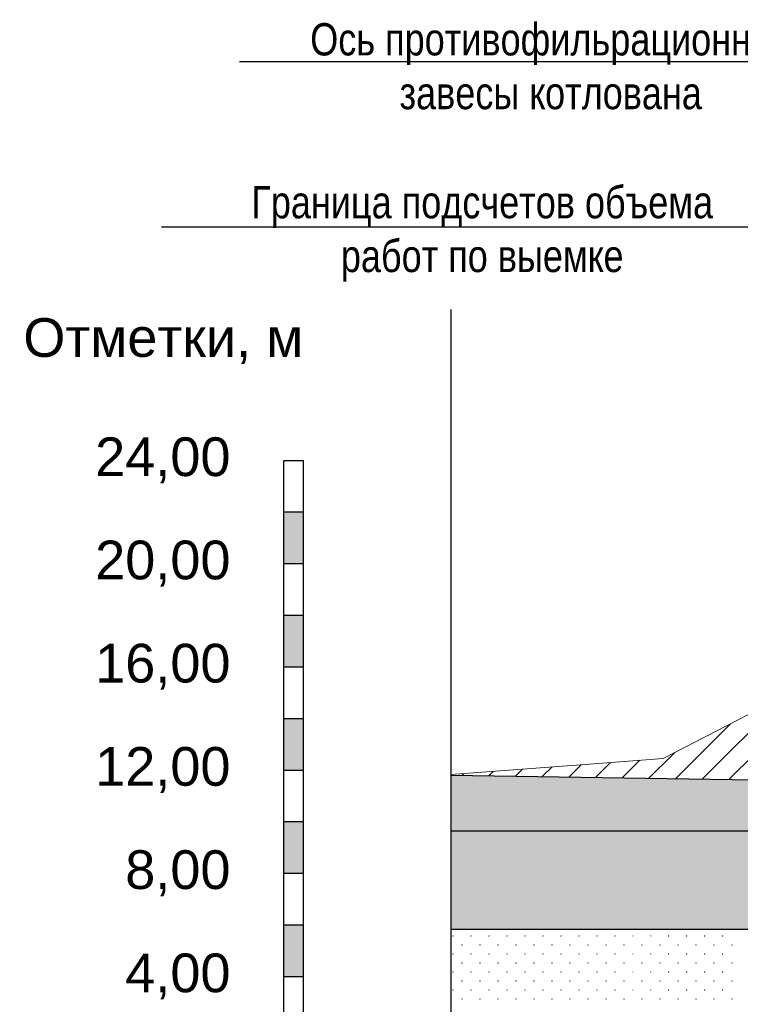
# Model space of a CAD drawing. Header units: millimetres. Extents: x 615418 to 955542, y 450519 to 646666.
# Tile 6 of 84: x 615418 to 643331, y 608277 to 646431. Entities that reach past the tile are written whole.
import ezdxf
from ezdxf import colors
from ezdxf.entities.mleader import LeaderData, LeaderLine
from ezdxf.math import Vec2, Vec3

# ---------------------------------------------------------------- set-up
doc = ezdxf.new("R2010")
doc.units = ezdxf.units.MM
for name, color, linetype in [('Bound', 7, 'Continuous'), ('C3D-Профиль', 7, 'Continuous'), ('Fill', 7, 'Continuous'), ('Геология', 7, 'Continuous')]:
    doc.layers.add(name, color=color, linetype=linetype)
for name, color, linetype, lineweight in [('ГТО Таблицы', 7, 'Continuous', 25), ('ГТО текст', 7, 'Continuous', 25), ('ГТО_Текст', 3, 'Continuous', 20)]:
    doc.layers.add(name, color=color, linetype=linetype, lineweight=lineweight)
doc.styles.add('arial', font='arial.ttf')

msp = doc.modelspace()

# ---------------------------------------------------------------- hatches: boundary and pattern name
at = {"layer": 'Fill'}
h = msp.add_hatch(color=256, dxfattribs=at)
h.dxf.hatch_style = 1
h.paths.add_polyline_path([(625654.7, 627355.8), (625654.7, 625355.8), (626404.7, 625355.8), (626404.7, 627355.8)])
h = msp.add_hatch(color=256, dxfattribs=at)
h.dxf.hatch_style = 1
h.paths.add_polyline_path([(625654.7, 623355.8), (625654.7, 621355.8), (626404.7, 621355.8), (626404.7, 623355.8)])
h = msp.add_hatch(dxfattribs=at)
h.set_pattern_fill('GR38', color=256, scale=1500, pattern_type=2)
h.set_pattern_definition([(45, (766713, 607455.8), (0, 3150), [1484.925, -2969.85]), (45, (768813, 605355.8), (0, 3150), [1484.925, -2969.85]), (45, (766713, 605355.8), (0, 3150), [2121.3, -2333.47]), (45, (768213, 606855.8), (0, 3150), [2333.4, -2121.37]), (45, (767763, 605355.8), (0, 3150), [2969.85, -1484.92]), (45, (766713, 606405.8), (0, 3150), [2969.85, -1484.92])])
h.paths.add_polyline_path([(656629.1, 620355.8), (653580.7, 620355.8), (648050.1, 619771.1), (643450, 619403.3), (640345.6, 617803.9), (637483.5, 617580.7), (632118.4, 617178.9), (632118.4, 617155.6), (648050.1, 616905.4), (664175.8, 617337)])
h = msp.add_hatch(color=256, dxfattribs=at)
h.dxf.hatch_style = 1
h.paths.add_polyline_path([(625654.7, 619355.8), (625654.7, 617355.8), (626404.7, 617355.8), (626404.7, 619355.8)])
h = msp.add_hatch(dxfattribs=at)
h.set_pattern_fill('GR39', color=256, scale=1500, style=0, pattern_type=2)
h.set_pattern_definition([(0, (767140.44, 605463.8), (0, 868.83), [0, -843]), (0, (767681.94, 606009.8), (0, 868.83), [0, -843]), (0, (766838.94, 606009.8), (0, 868.83), [0, -843]), (46.589094, (767045.944, 606216.842), (32034, 33884.37), [159.48, -47680.692]), (45.009384, (767552.944, 605880.842), (843, 868.83), [168.765, -40372.0644]), (44.01591, (767209.444, 605534.342), (843, 868.83), [182.1, -18573.4564]), (45.009384, (767381.944, 605709.842), (843, 868.83), [177.105, -40363.7244]), (46.627721, (766880.944, 606048.842), (30348, 32146.71), [189.63, -45229.577])])
h.paths.add_polyline_path([(668726.5, 615516.9), (664176, 617337.1), (648050.1, 616905.4), (632118.4, 617155.6), (632118.4, 615001.1), (648050.1, 615001.1)])
h = msp.add_hatch(color=256, dxfattribs=at)
h.dxf.hatch_style = 1
h.paths.add_polyline_path([(625654.7, 615355.8), (625654.7, 613355.8), (626404.7, 613355.8), (626404.7, 615355.8)])
h = msp.add_hatch(dxfattribs=at)
h.set_pattern_fill('GR30', color=256, scale=1500, style=0, pattern_type=2)
h.set_pattern_definition([(197.866148, (766950.019, 605597.732), (-1469.25, -489.3829239), [8.8168, -15942.6809]), (197.866148, (767197.519, 605845.232), (-1469.25, -489.3829239), [8.8168, -15942.6809]), (270, (767189.1, 605842.5), (489.75, 3e-14), [8.8168, -480.566]), (270, (766941.6, 605595), (489.75, 3e-14), [8.8168, -480.566]), (342.133852, (766941.694, 605586.242), (13713.0000001, -4404.4463148), [8.817, -15942.6807]), (342.133852, (767189.194, 605833.742), (13713.0000001, -4404.4463148), [8.817, -15942.6807]), (53.95219, (766949.944, 605583.392), (2448.75, 3425.680467), [8.817, -6649.238]), (53.95219, (767197.444, 605830.892), (2448.75, 3425.680467), [8.817, -6649.238]), (126.04781, (767202.694, 605838.092), (-1469.25, 1957.531695), [8.8168, -6649.2382]), (126.04781, (766955.194, 605590.592), (-1469.25, 1957.531695), [8.8168, -6649.2382])])
h.paths.add_polyline_path([(674629.1, 614355.8), (674630.6, 614355.8), (674629.1, 614355.9), (671629.1, 614355.9), (648050.1, 614972.3), (645215.7, 615001.1), (632118.4, 615001.1), (632118.4, 611173.2), (648050.1, 611173.2), (679477.6, 612416.4)])
h = msp.add_hatch(color=256, dxfattribs=at)
h.dxf.hatch_style = 1
h.paths.add_polyline_path([(625654.7, 611355.8), (625654.7, 609355.8), (626404.7, 609355.8), (626404.7, 611355.8)])

# ---------------------------------------------------------------- linework, layer by layer
msp.add_lwpolyline([(632118.4, 635205.8), (632118.4, 605231.5), (630618.4, 604231.5), (633618.4, 603231.5), (632118.4, 602231.5), (632118.4, 570842.4)])
msp.add_lwpolyline([(632118.4, 635205.8), (632118.4, 605231.5), (630618.4, 604231.5), (633618.4, 603231.5), (632118.4, 602231.5), (632118.4, 570842.4)])
at = {"layer": 'Bound'}
for points in [[(632118.4, 617155.6), (648050.1, 616905.4), (664176, 617337.1)], [(632118.4, 615001.1), (648050.1, 615001.1), (668726.5, 615516.9)], [(679477.6, 612416.4), (648050.1, 611173.2), (632118.4, 611173.2)]]:
    msp.add_lwpolyline(points, dxfattribs=at)
at = {"layer": 'C3D-Профиль', "linetype": 'Continuous', "lineweight": 13, "flags": 128}
msp.add_lwpolyline([(632118.4, 617178.9), (637483.5, 617580.7), (640345.6, 617803.9), (646553.5, 621002.2)], dxfattribs=at)
at = {"layer": 'Fill', "linetype": 'Continuous', "lineweight": 13}
for p, q in [((632200.8, 610928.6), (632193, 610926.1)), ((632193, 610926.1), (632193, 610917.9)), ((632193.1, 610917.9), (632200.9, 610915.4)), ((632205.6, 610922), (632200.8, 610928.6)), ((632200.8, 610915.4), (632205.6, 610922)), ((632897.7, 610928.6), (632889.9, 610926.1)), ((632890, 610926.1), (632890, 610917.9)), ((632890, 610917.9), (632897.8, 610915.4)), ((632902.5, 610922), (632897.7, 610928.6)), ((632897.7, 610915.4), (632902.5, 610922)), ((633594.6, 610928.6), (633586.9, 610926.1)), ((633586.9, 610926.1), (633586.9, 610917.9)), ((633587, 610917.9), (633594.7, 610915.4)), ((633594.6, 610915.4), (633599.4, 610922)), ((633599.4, 610922), (633594.7, 610928.6)), ((634291.5, 610928.6), (634283.8, 610926.1)), ((634283.8, 610926.1), (634283.8, 610917.9)), ((634283.9, 610917.9), (634291.6, 610915.4)), ((634291.5, 610915.4), (634296.3, 610922)), ((634296.4, 610922), (634291.6, 610928.6)), ((634988.5, 610928.6), (634980.7, 610926.1)), ((634980.8, 610926.1), (634980.8, 610917.9)), ((634980.8, 610917.9), (634988.6, 610915.4)), ((634993.3, 610922), (634988.5, 610928.6)), ((634988.5, 610915.4), (634993.3, 610922)), ((635685.4, 610928.6), (635677.7, 610926.1)), ((635677.7, 610926.1), (635677.7, 610917.9)), ((635677.8, 610917.9), (635685.5, 610915.4)), ((635690.2, 610922), (635685.4, 610928.6)), ((635685.4, 610915.4), (635690.2, 610922)), ((636382.3, 610928.6), (636374.6, 610926.1)), ((636374.6, 610926.1), (636374.6, 610917.9)), ((636374.7, 610917.9), (636382.4, 610915.4)), ((636382.3, 610915.4), (636387.1, 610922)), ((636387.2, 610922), (636382.4, 610928.6)), ((637079.3, 610928.6), (637071.5, 610926.1)), ((637071.6, 610926.1), (637071.6, 610917.9)), ((637071.6, 610917.9), (637079.4, 610915.4)), ((637084.1, 610922), (637079.3, 610928.6)), ((637079.3, 610915.4), (637084.1, 610922)), ((637776.2, 610928.6), (637768.4, 610926.1)), ((637768.5, 610926.1), (637768.5, 610917.9)), ((637768.5, 610917.9), (637776.3, 610915.4)), ((637781, 610922), (637776.2, 610928.6)), ((637776.2, 610915.4), (637781, 610922)), ((638473.1, 610928.6), (638465.4, 610926.1)), ((638465.4, 610926.1), (638465.4, 610917.9)), ((638465.5, 610917.9), (638473.2, 610915.4)), ((638473.1, 610915.4), (638477.9, 610922)), ((638478, 610922), (638473.2, 610928.6)), ((639170.1, 610928.6), (639162.3, 610926.1)), ((639162.3, 610926.1), (639162.3, 610917.9)), ((639162.4, 610917.9), (639170.2, 610915.4)), ((639174.9, 610922), (639170.1, 610928.6)), ((639170.1, 610915.4), (639174.8, 610922)), ((639867, 610928.6), (639859.2, 610926.1)), ((639859.3, 610926.1), (639859.3, 610917.9)), ((639859.3, 610917.9), (639867.1, 610915.4)), ((639871.8, 610922), (639867, 610928.6)), ((639867, 610915.4), (639871.8, 610922)), ((640563.9, 610928.6), (640556.2, 610926.1)), ((640556.2, 610926.1), (640556.2, 610917.9)), ((640556.3, 610917.9), (640564, 610915.4)), ((640568.7, 610922), (640563.9, 610928.6)), ((640563.9, 610915.4), (640568.7, 610922)), ((641260.8, 610928.6), (641253.1, 610926.1)), ((641253.1, 610926.1), (641253.1, 610917.9)), ((641253.2, 610917.9), (641260.9, 610915.4)), ((641260.8, 610915.4), (641265.6, 610922)), ((641265.7, 610922), (641260.9, 610928.6)), ((641957.8, 610928.6), (641950, 610926.1)), ((641950.1, 610926.1), (641950.1, 610917.9)), ((641950.1, 610917.9), (641957.9, 610915.4)), ((641962.6, 610922), (641957.8, 610928.6)), ((641957.8, 610915.4), (641962.6, 610922)), ((642654.7, 610928.6), (642646.9, 610926.1)), ((642647, 610926.1), (642647, 610917.9)), ((642647, 610917.9), (642654.8, 610915.4)), ((642659.5, 610922), (642654.7, 610928.6)), ((642654.7, 610915.4), (642659.5, 610922)), ((632552.7, 610583.6), (632544.9, 610581.1)), ((632545, 610581.1), (632545, 610572.9)), ((632545, 610572.9), (632552.8, 610570.4)), ((632557.5, 610577), (632552.7, 610583.6)), ((632552.7, 610570.4), (632557.5, 610577)), ((633249.6, 610583.6), (633241.9, 610581.1)), ((633241.9, 610581.1), (633241.9, 610572.9)), ((633242, 610572.9), (633249.7, 610570.4)), ((633249.6, 610570.4), (633254.4, 610577)), ((633254.4, 610577), (633249.7, 610583.6)), ((633946.5, 610583.6), (633938.8, 610581.1)), ((633938.8, 610581.1), (633938.8, 610572.9)), ((633938.9, 610572.9), (633946.6, 610570.4)), ((633946.5, 610570.4), (633951.3, 610577)), ((633951.4, 610577), (633946.6, 610583.6)), ((634643.5, 610583.6), (634635.7, 610581.1)), ((634635.8, 610581.1), (634635.8, 610572.9)), ((634635.8, 610572.9), (634643.6, 610570.4)), ((634648.3, 610577), (634643.5, 610583.6)), ((634643.5, 610570.4), (634648.3, 610577)), ((635340.4, 610583.6), (635332.7, 610581.1)), ((635332.7, 610581.1), (635332.7, 610572.9)), ((635332.8, 610572.9), (635340.5, 610570.4)), ((635345.2, 610577), (635340.4, 610583.6)), ((635340.4, 610570.4), (635345.2, 610577)), ((636037.3, 610583.6), (636029.6, 610581.1)), ((636029.6, 610581.1), (636029.6, 610572.9)), ((636029.7, 610572.9), (636037.4, 610570.4)), ((636037.3, 610570.4), (636042.1, 610577)), ((636042.2, 610577), (636037.4, 610583.6)), ((636734.3, 610583.6), (636726.5, 610581.1)), ((636726.6, 610581.1), (636726.6, 610572.9)), ((636726.6, 610572.9), (636734.4, 610570.4)), ((636739.1, 610577), (636734.3, 610583.6)), ((636734.3, 610570.4), (636739.1, 610577)), ((637431.2, 610583.6), (637423.4, 610581.1)), ((637423.5, 610581.1), (637423.5, 610572.9)), ((637423.5, 610572.9), (637431.3, 610570.4)), ((637436, 610577), (637431.2, 610583.6)), ((637431.2, 610570.4), (637436, 610577)), ((638128.1, 610583.6), (638120.4, 610581.1)), ((638120.4, 610581.1), (638120.4, 610572.9)), ((638120.5, 610572.9), (638128.2, 610570.4)), ((638128.1, 610570.4), (638132.9, 610577)), ((638133, 610577), (638128.2, 610583.6)), ((638825.1, 610583.6), (638817.3, 610581.1)), ((638817.3, 610581.1), (638817.3, 610572.9)), ((638817.4, 610572.9), (638825.2, 610570.4)), ((638829.9, 610577), (638825.1, 610583.6)), ((638825.1, 610570.4), (638829.8, 610577)), ((639522, 610583.6), (639514.2, 610581.1)), ((639514.3, 610581.1), (639514.3, 610572.9)), ((639514.3, 610572.9), (639522.1, 610570.4)), ((639526.8, 610577), (639522, 610583.6)), ((639522, 610570.4), (639526.8, 610577)), ((640218.9, 610583.6), (640211.2, 610581.1)), ((640211.2, 610581.1), (640211.2, 610572.9)), ((640211.3, 610572.9), (640219, 610570.4)), ((640223.7, 610577), (640218.9, 610583.6)), ((640218.9, 610570.4), (640223.7, 610577)), ((640915.8, 610583.6), (640908.1, 610581.1)), ((640908.1, 610581.1), (640908.1, 610572.9)), ((640908.2, 610572.9), (640915.9, 610570.4)), ((640915.8, 610570.4), (640920.6, 610577)), ((640920.7, 610577), (640915.9, 610583.6)), ((641612.8, 610583.6), (641605, 610581.1)), ((641605.1, 610581.1), (641605.1, 610572.9)), ((641605.1, 610572.9), (641612.9, 610570.4)), ((641617.6, 610577), (641612.8, 610583.6)), ((641612.8, 610570.4), (641617.6, 610577)), ((642309.7, 610583.6), (642301.9, 610581.1)), ((642302, 610581.1), (642302, 610572.9)), ((642302, 610572.9), (642309.8, 610570.4)), ((642314.5, 610577), (642309.7, 610583.6)), ((642309.7, 610570.4), (642314.5, 610577)), ((643006.6, 610583.6), (642998.9, 610581.1)), ((642998.9, 610581.1), (642998.9, 610572.9)), ((642999, 610572.9), (643006.7, 610570.4)), ((643006.6, 610570.4), (643011.4, 610577)), ((643011.5, 610577), (643006.7, 610583.6)), ((632200.8, 610232), (632193, 610229.5)), ((632193, 610229.5), (632193, 610221.3)), ((632193.1, 610221.3), (632200.9, 610218.8)), ((632205.6, 610225.4), (632200.8, 610232)), ((632200.8, 610218.8), (632205.6, 610225.4)), ((632897.7, 610232), (632889.9, 610229.5)), ((632890, 610229.5), (632890, 610221.3)), ((632890, 610221.3), (632897.8, 610218.8)), ((632902.5, 610225.4), (632897.7, 610232)), ((632897.7, 610218.8), (632902.5, 610225.4)), ((633594.6, 610232), (633586.9, 610229.5)), ((633586.9, 610229.5), (633586.9, 610221.3)), ((633587, 610221.3), (633594.7, 610218.8)), ((633594.6, 610218.8), (633599.4, 610225.4)), ((633599.4, 610225.4), (633594.7, 610232)), ((634291.5, 610232), (634283.8, 610229.5)), ((634283.8, 610229.5), (634283.8, 610221.3)), ((634283.9, 610221.3), (634291.6, 610218.8)), ((634291.5, 610218.8), (634296.3, 610225.4)), ((634296.4, 610225.4), (634291.6, 610232)), ((634988.5, 610232), (634980.7, 610229.5)), ((634980.8, 610229.5), (634980.8, 610221.3)), ((634980.8, 610221.3), (634988.6, 610218.8)), ((634993.3, 610225.4), (634988.5, 610232)), ((634988.5, 610218.8), (634993.3, 610225.4)), ((635685.4, 610232), (635677.7, 610229.5)), ((635677.7, 610229.5), (635677.7, 610221.3)), ((635677.8, 610221.3), (635685.5, 610218.8)), ((635690.2, 610225.4), (635685.4, 610232)), ((635685.4, 610218.8), (635690.2, 610225.4)), ((636382.3, 610232), (636374.6, 610229.5)), ((636374.6, 610229.5), (636374.6, 610221.3)), ((636374.7, 610221.3), (636382.4, 610218.8)), ((636382.3, 610218.8), (636387.1, 610225.4)), ((636387.2, 610225.4), (636382.4, 610232)), ((637079.3, 610232), (637071.5, 610229.5)), ((637071.6, 610229.5), (637071.6, 610221.3)), ((637071.6, 610221.3), (637079.4, 610218.8)), ((637084.1, 610225.4), (637079.3, 610232)), ((637079.3, 610218.8), (637084.1, 610225.4)), ((637776.2, 610232), (637768.4, 610229.5)), ((637768.5, 610229.5), (637768.5, 610221.3)), ((637768.5, 610221.3), (637776.3, 610218.8)), ((637781, 610225.4), (637776.2, 610232)), ((637776.2, 610218.8), (637781, 610225.4)), ((638473.1, 610232), (638465.4, 610229.5)), ((638465.4, 610229.5), (638465.4, 610221.3)), ((638465.5, 610221.3), (638473.2, 610218.8)), ((638473.1, 610218.8), (638477.9, 610225.4)), ((638478, 610225.4), (638473.2, 610232)), ((639170.1, 610232), (639162.3, 610229.5)), ((639162.3, 610229.5), (639162.3, 610221.3)), ((639162.4, 610221.3), (639170.2, 610218.8)), ((639174.9, 610225.4), (639170.1, 610232)), ((639170.1, 610218.8), (639174.8, 610225.4)), ((639867, 610232), (639859.2, 610229.5)), ((639859.3, 610229.5), (639859.3, 610221.3)), ((639859.3, 610221.3), (639867.1, 610218.8)), ((639871.8, 610225.4), (639867, 610232)), ((639867, 610218.8), (639871.8, 610225.4)), ((640563.9, 610232), (640556.2, 610229.5)), ((640556.2, 610229.5), (640556.2, 610221.3)), ((640556.3, 610221.3), (640564, 610218.8)), ((640568.7, 610225.4), (640563.9, 610232)), ((640563.9, 610218.8), (640568.7, 610225.4)), ((641260.8, 610232), (641253.1, 610229.5)), ((641253.1, 610229.5), (641253.1, 610221.3)), ((641253.2, 610221.3), (641260.9, 610218.8)), ((641260.8, 610218.8), (641265.6, 610225.4)), ((641265.7, 610225.4), (641260.9, 610232)), ((641957.8, 610232), (641950, 610229.5)), ((641950.1, 610229.5), (641950.1, 610221.3)), ((641950.1, 610221.3), (641957.9, 610218.8)), ((641962.6, 610225.4), (641957.8, 610232)), ((641957.8, 610218.8), (641962.6, 610225.4)), ((642654.7, 610232), (642646.9, 610229.5)), ((642647, 610229.5), (642647, 610221.3)), ((642647, 610221.3), (642654.8, 610218.8)), ((642659.5, 610225.4), (642654.7, 610232)), ((642654.7, 610218.8), (642659.5, 610225.4)), ((632552.7, 609887), (632544.9, 609884.5)), ((632545, 609884.5), (632545, 609876.3)), ((632545, 609876.3), (632552.8, 609873.8)), ((632557.5, 609880.4), (632552.7, 609887)), ((632552.7, 609873.8), (632557.5, 609880.4)), ((633249.6, 609887), (633241.9, 609884.5)), ((633241.9, 609884.5), (633241.9, 609876.3)), ((633242, 609876.3), (633249.7, 609873.8)), ((633249.6, 609873.8), (633254.4, 609880.4)), ((633254.4, 609880.4), (633249.7, 609887)), ((633946.5, 609887), (633938.8, 609884.5)), ((633938.8, 609884.5), (633938.8, 609876.3)), ((633938.9, 609876.3), (633946.6, 609873.8)), ((633946.5, 609873.8), (633951.3, 609880.4)), ((633951.4, 609880.4), (633946.6, 609887)), ((634643.5, 609887), (634635.7, 609884.5)), ((634635.8, 609884.5), (634635.8, 609876.3)), ((634635.8, 609876.3), (634643.6, 609873.8)), ((634648.3, 609880.4), (634643.5, 609887)), ((634643.5, 609873.8), (634648.3, 609880.4)), ((635340.4, 609887), (635332.7, 609884.5)), ((635332.7, 609884.5), (635332.7, 609876.3)), ((635332.8, 609876.3), (635340.5, 609873.8)), ((635345.2, 609880.4), (635340.4, 609887)), ((635340.4, 609873.8), (635345.2, 609880.4)), ((636037.3, 609887), (636029.6, 609884.5)), ((636029.6, 609884.5), (636029.6, 609876.3)), ((636029.7, 609876.3), (636037.4, 609873.8)), ((636037.3, 609873.8), (636042.1, 609880.4)), ((636042.2, 609880.4), (636037.4, 609887)), ((636734.3, 609887), (636726.5, 609884.5)), ((636726.6, 609884.5), (636726.6, 609876.3)), ((636726.6, 609876.3), (636734.4, 609873.8)), ((636739.1, 609880.4), (636734.3, 609887)), ((636734.3, 609873.8), (636739.1, 609880.4)), ((637431.2, 609887), (637423.4, 609884.5)), ((637423.5, 609884.5), (637423.5, 609876.3)), ((637423.5, 609876.3), (637431.3, 609873.8)), ((637436, 609880.4), (637431.2, 609887)), ((637431.2, 609873.8), (637436, 609880.4)), ((638128.1, 609887), (638120.4, 609884.5)), ((638120.4, 609884.5), (638120.4, 609876.3)), ((638120.5, 609876.3), (638128.2, 609873.8)), ((638128.1, 609873.8), (638132.9, 609880.4)), ((638133, 609880.4), (638128.2, 609887)), ((638825.1, 609887), (638817.3, 609884.5)), ((638817.3, 609884.5), (638817.3, 609876.3)), ((638817.4, 609876.3), (638825.2, 609873.8)), ((638829.9, 609880.4), (638825.1, 609887)), ((638825.1, 609873.8), (638829.8, 609880.4)), ((639522, 609887), (639514.2, 609884.5)), ((639514.3, 609884.5), (639514.3, 609876.3)), ((639514.3, 609876.3), (639522.1, 609873.8)), ((639526.8, 609880.4), (639522, 609887)), ((639522, 609873.8), (639526.8, 609880.4)), ((640218.9, 609887), (640211.2, 609884.5)), ((640211.2, 609884.5), (640211.2, 609876.3)), ((640211.3, 609876.3), (640219, 609873.8)), ((640223.7, 609880.4), (640218.9, 609887)), ((640218.9, 609873.8), (640223.7, 609880.4)), ((640915.8, 609887), (640908.1, 609884.5)), ((640908.1, 609884.5), (640908.1, 609876.3)), ((640908.2, 609876.3), (640915.9, 609873.8)), ((640915.8, 609873.8), (640920.6, 609880.4)), ((640920.7, 609880.4), (640915.9, 609887)), ((641612.8, 609887), (641605, 609884.5)), ((641605.1, 609884.5), (641605.1, 609876.3)), ((641605.1, 609876.3), (641612.9, 609873.8)), ((641617.6, 609880.4), (641612.8, 609887)), ((641612.8, 609873.8), (641617.6, 609880.4)), ((642309.7, 609887), (642301.9, 609884.5)), ((642302, 609884.5), (642302, 609876.3)), ((642302, 609876.3), (642309.8, 609873.8)), ((642314.5, 609880.4), (642309.7, 609887)), ((642309.7, 609873.8), (642314.5, 609880.4)), ((643006.6, 609887), (642998.9, 609884.5)), ((642998.9, 609884.5), (642998.9, 609876.3)), ((642999, 609876.3), (643006.7, 609873.8)), ((643006.6, 609873.8), (643011.4, 609880.4)), ((643011.5, 609880.4), (643006.7, 609887)), ((632200.8, 609535.4), (632193, 609532.9)), ((632193, 609532.9), (632193, 609524.7)), ((632193.1, 609524.7), (632200.9, 609522.2)), ((632205.6, 609528.8), (632200.8, 609535.4)), ((632200.8, 609522.2), (632205.6, 609528.8)), ((632897.7, 609535.4), (632889.9, 609532.9)), ((632890, 609532.9), (632890, 609524.7)), ((632890, 609524.7), (632897.8, 609522.2)), ((632902.5, 609528.8), (632897.7, 609535.4)), ((632897.7, 609522.2), (632902.5, 609528.8)), ((633594.6, 609535.4), (633586.9, 609532.9)), ((633586.9, 609532.9), (633586.9, 609524.7)), ((633587, 609524.7), (633594.7, 609522.2)), ((633594.6, 609522.2), (633599.4, 609528.8)), ((633599.4, 609528.8), (633594.7, 609535.4)), ((634291.5, 609535.4), (634283.8, 609532.9)), ((634283.8, 609532.9), (634283.8, 609524.7)), ((634283.9, 609524.7), (634291.6, 609522.2)), ((634291.5, 609522.2), (634296.3, 609528.8)), ((634296.4, 609528.8), (634291.6, 609535.4)), ((634988.5, 609535.4), (634980.7, 609532.9)), ((634980.8, 609532.9), (634980.8, 609524.7)), ((634980.8, 609524.7), (634988.6, 609522.2)), ((634993.3, 609528.8), (634988.5, 609535.4)), ((634988.5, 609522.2), (634993.3, 609528.8)), ((635685.4, 609535.4), (635677.7, 609532.9)), ((635677.7, 609532.9), (635677.7, 609524.7)), ((635677.8, 609524.7), (635685.5, 609522.2)), ((635690.2, 609528.8), (635685.4, 609535.4)), ((635685.4, 609522.2), (635690.2, 609528.8)), ((636382.3, 609535.4), (636374.6, 609532.9)), ((636374.6, 609532.9), (636374.6, 609524.7)), ((636374.7, 609524.7), (636382.4, 609522.2)), ((636382.3, 609522.2), (636387.1, 609528.8)), ((636387.2, 609528.8), (636382.4, 609535.4)), ((637079.3, 609535.4), (637071.5, 609532.9)), ((637071.6, 609532.9), (637071.6, 609524.7)), ((637071.6, 609524.7), (637079.4, 609522.2)), ((637084.1, 609528.8), (637079.3, 609535.4)), ((637079.3, 609522.2), (637084.1, 609528.8)), ((637776.2, 609535.4), (637768.4, 609532.9)), ((637768.5, 609532.9), (637768.5, 609524.7)), ((637768.5, 609524.7), (637776.3, 609522.2)), ((637781, 609528.8), (637776.2, 609535.4)), ((637776.2, 609522.2), (637781, 609528.8)), ((638473.1, 609535.4), (638465.4, 609532.9)), ((638465.4, 609532.9), (638465.4, 609524.7)), ((638465.5, 609524.7), (638473.2, 609522.2)), ((638473.1, 609522.2), (638477.9, 609528.8)), ((638478, 609528.8), (638473.2, 609535.4)), ((639170.1, 609535.4), (639162.3, 609532.9)), ((639162.3, 609532.9), (639162.3, 609524.7)), ((639162.4, 609524.7), (639170.2, 609522.2)), ((639174.9, 609528.8), (639170.1, 609535.4)), ((639170.1, 609522.2), (639174.8, 609528.8)), ((639867, 609535.4), (639859.2, 609532.9)), ((639859.3, 609532.9), (639859.3, 609524.7)), ((639859.3, 609524.7), (639867.1, 609522.2)), ((639871.8, 609528.8), (639867, 609535.4)), ((639867, 609522.2), (639871.8, 609528.8)), ((640563.9, 609535.4), (640556.2, 609532.9)), ((640556.2, 609532.9), (640556.2, 609524.7)), ((640556.3, 609524.7), (640564, 609522.2)), ((640568.7, 609528.8), (640563.9, 609535.4)), ((640563.9, 609522.2), (640568.7, 609528.8)), ((641260.8, 609535.4), (641253.1, 609532.9)), ((641253.1, 609532.9), (641253.1, 609524.7)), ((641253.2, 609524.7), (641260.9, 609522.2)), ((641260.8, 609522.2), (641265.6, 609528.8)), ((641265.7, 609528.8), (641260.9, 609535.4)), ((641957.8, 609535.4), (641950, 609532.9)), ((641950.1, 609532.9), (641950.1, 609524.7)), ((641950.1, 609524.7), (641957.9, 609522.2)), ((641962.6, 609528.8), (641957.8, 609535.4)), ((641957.8, 609522.2), (641962.6, 609528.8)), ((642654.7, 609535.4), (642646.9, 609532.9)), ((642647, 609532.9), (642647, 609524.7)), ((642647, 609524.7), (642654.8, 609522.2)), ((642659.5, 609528.8), (642654.7, 609535.4)), ((642654.7, 609522.2), (642659.5, 609528.8)), ((632552.7, 609190.4), (632544.9, 609187.9)), ((632545, 609187.9), (632545, 609179.7)), ((632545, 609179.7), (632552.8, 609177.2)), ((632557.5, 609183.8), (632552.7, 609190.4)), ((632552.7, 609177.2), (632557.5, 609183.8)), ((633249.6, 609190.4), (633241.9, 609187.9)), ((633241.9, 609187.9), (633241.9, 609179.7)), ((633242, 609179.7), (633249.7, 609177.2)), ((633249.6, 609177.2), (633254.4, 609183.8)), ((633254.4, 609183.8), (633249.7, 609190.4)), ((633946.5, 609190.4), (633938.8, 609187.9)), ((633938.8, 609187.9), (633938.8, 609179.7)), ((633938.9, 609179.7), (633946.6, 609177.2)), ((633946.5, 609177.2), (633951.3, 609183.8)), ((633951.4, 609183.8), (633946.6, 609190.4)), ((634643.5, 609190.4), (634635.7, 609187.9)), ((634635.8, 609187.9), (634635.8, 609179.7)), ((634635.8, 609179.7), (634643.6, 609177.2)), ((634648.3, 609183.8), (634643.5, 609190.4)), ((634643.5, 609177.2), (634648.3, 609183.8)), ((635340.4, 609190.4), (635332.7, 609187.9)), ((635332.7, 609187.9), (635332.7, 609179.7)), ((635332.8, 609179.7), (635340.5, 609177.2)), ((635345.2, 609183.8), (635340.4, 609190.4)), ((635340.4, 609177.2), (635345.2, 609183.8)), ((636037.3, 609190.4), (636029.6, 609187.9)), ((636029.6, 609187.9), (636029.6, 609179.7)), ((636029.7, 609179.7), (636037.4, 609177.2)), ((636037.3, 609177.2), (636042.1, 609183.8)), ((636042.2, 609183.8), (636037.4, 609190.4)), ((636734.3, 609190.4), (636726.5, 609187.9)), ((636726.6, 609187.9), (636726.6, 609179.7)), ((636726.6, 609179.7), (636734.4, 609177.2)), ((636739.1, 609183.8), (636734.3, 609190.4)), ((636734.3, 609177.2), (636739.1, 609183.8)), ((637431.2, 609190.4), (637423.4, 609187.9)), ((637423.5, 609187.9), (637423.5, 609179.7)), ((637423.5, 609179.7), (637431.3, 609177.2)), ((637436, 609183.8), (637431.2, 609190.4)), ((637431.2, 609177.2), (637436, 609183.8)), ((638128.1, 609190.4), (638120.4, 609187.9)), ((638120.4, 609187.9), (638120.4, 609179.7)), ((638120.5, 609179.7), (638128.2, 609177.2)), ((638128.1, 609177.2), (638132.9, 609183.8)), ((638133, 609183.8), (638128.2, 609190.4)), ((638825.1, 609190.4), (638817.3, 609187.9)), ((638817.3, 609187.9), (638817.3, 609179.7)), ((638817.4, 609179.7), (638825.2, 609177.2)), ((638829.9, 609183.8), (638825.1, 609190.4)), ((638825.1, 609177.2), (638829.8, 609183.8)), ((639522, 609190.4), (639514.2, 609187.9)), ((639514.3, 609187.9), (639514.3, 609179.7)), ((639514.3, 609179.7), (639522.1, 609177.2)), ((639526.8, 609183.8), (639522, 609190.4)), ((639522, 609177.2), (639526.8, 609183.8)), ((640218.9, 609190.4), (640211.2, 609187.9)), ((640211.2, 609187.9), (640211.2, 609179.7)), ((640211.3, 609179.7), (640219, 609177.2)), ((640223.7, 609183.8), (640218.9, 609190.4)), ((640218.9, 609177.2), (640223.7, 609183.8)), ((640915.8, 609190.4), (640908.1, 609187.9)), ((640908.1, 609187.9), (640908.1, 609179.7)), ((640908.2, 609179.7), (640915.9, 609177.2)), ((640915.8, 609177.2), (640920.6, 609183.8)), ((640920.7, 609183.8), (640915.9, 609190.4)), ((641612.8, 609190.4), (641605, 609187.9)), ((641605.1, 609187.9), (641605.1, 609179.7)), ((641605.1, 609179.7), (641612.9, 609177.2)), ((641617.6, 609183.8), (641612.8, 609190.4)), ((641612.8, 609177.2), (641617.6, 609183.8)), ((642309.7, 609190.4), (642301.9, 609187.9)), ((642302, 609187.9), (642302, 609179.7)), ((642302, 609179.7), (642309.8, 609177.2)), ((642314.5, 609183.8), (642309.7, 609190.4)), ((642309.7, 609177.2), (642314.5, 609183.8)), ((643006.6, 609190.4), (642998.9, 609187.9)), ((642998.9, 609187.9), (642998.9, 609179.7)), ((642999, 609179.7), (643006.7, 609177.2)), ((643006.6, 609177.2), (643011.4, 609183.8)), ((643011.5, 609183.8), (643006.7, 609190.4)), ((632200.8, 608838.8), (632193, 608836.3)), ((632193, 608836.3), (632193, 608828.1)), ((632193.1, 608828.2), (632200.9, 608825.7)), ((632205.6, 608832.2), (632200.8, 608838.8)), ((632200.8, 608825.6), (632205.6, 608832.2)), ((632897.7, 608838.8), (632889.9, 608836.3)), ((632890, 608836.3), (632890, 608828.1)), ((632890, 608828.2), (632897.8, 608825.7)), ((632902.5, 608832.2), (632897.7, 608838.8)), ((632897.7, 608825.6), (632902.5, 608832.2)), ((633594.6, 608838.8), (633586.9, 608836.3)), ((633586.9, 608836.3), (633586.9, 608828.1)), ((633587, 608828.2), (633594.7, 608825.7)), ((633594.6, 608825.6), (633599.4, 608832.2)), ((633599.4, 608832.2), (633594.7, 608838.8)), ((634291.5, 608838.8), (634283.8, 608836.3)), ((634283.8, 608836.3), (634283.8, 608828.1)), ((634283.9, 608828.2), (634291.6, 608825.7)), ((634291.5, 608825.6), (634296.3, 608832.2)), ((634296.4, 608832.2), (634291.6, 608838.8)), ((634988.5, 608838.8), (634980.7, 608836.3)), ((634980.8, 608836.3), (634980.8, 608828.1)), ((634980.8, 608828.2), (634988.6, 608825.7)), ((634993.3, 608832.2), (634988.5, 608838.8)), ((634988.5, 608825.6), (634993.3, 608832.2)), ((635685.4, 608838.8), (635677.7, 608836.3)), ((635677.7, 608836.3), (635677.7, 608828.1)), ((635677.8, 608828.2), (635685.5, 608825.7)), ((635690.2, 608832.2), (635685.4, 608838.8)), ((635685.4, 608825.6), (635690.2, 608832.2)), ((636382.3, 608838.8), (636374.6, 608836.3)), ((636374.6, 608836.3), (636374.6, 608828.1)), ((636374.7, 608828.2), (636382.4, 608825.7)), ((636382.3, 608825.6), (636387.1, 608832.2)), ((636387.2, 608832.2), (636382.4, 608838.8)), ((637079.3, 608838.8), (637071.5, 608836.3)), ((637071.6, 608836.3), (637071.6, 608828.1)), ((637071.6, 608828.2), (637079.4, 608825.7)), ((637084.1, 608832.2), (637079.3, 608838.8)), ((637079.3, 608825.6), (637084.1, 608832.2)), ((637776.2, 608838.8), (637768.4, 608836.3)), ((637768.5, 608836.3), (637768.5, 608828.1)), ((637768.5, 608828.2), (637776.3, 608825.7)), ((637781, 608832.2), (637776.2, 608838.8)), ((637776.2, 608825.6), (637781, 608832.2)), ((638473.1, 608838.8), (638465.4, 608836.3)), ((638465.4, 608836.3), (638465.4, 608828.1)), ((638465.5, 608828.2), (638473.2, 608825.7)), ((638473.1, 608825.6), (638477.9, 608832.2)), ((638478, 608832.2), (638473.2, 608838.8)), ((639170.1, 608838.8), (639162.3, 608836.3)), ((639162.3, 608836.3), (639162.3, 608828.1)), ((639162.4, 608828.2), (639170.2, 608825.7)), ((639174.9, 608832.2), (639170.1, 608838.8)), ((639170.1, 608825.6), (639174.8, 608832.2)), ((639867, 608838.8), (639859.2, 608836.3)), ((639859.3, 608836.3), (639859.3, 608828.1)), ((639859.3, 608828.2), (639867.1, 608825.7)), ((639871.8, 608832.2), (639867, 608838.8)), ((639867, 608825.6), (639871.8, 608832.2)), ((640563.9, 608838.8), (640556.2, 608836.3)), ((640556.2, 608836.3), (640556.2, 608828.1)), ((640556.3, 608828.2), (640564, 608825.7)), ((640568.7, 608832.2), (640563.9, 608838.8)), ((640563.9, 608825.6), (640568.7, 608832.2)), ((641260.8, 608838.8), (641253.1, 608836.3)), ((641253.1, 608836.3), (641253.1, 608828.1)), ((641253.2, 608828.2), (641260.9, 608825.7)), ((641260.8, 608825.6), (641265.6, 608832.2)), ((641265.7, 608832.2), (641260.9, 608838.8)), ((641957.8, 608838.8), (641950, 608836.3)), ((641950.1, 608836.3), (641950.1, 608828.1)), ((641950.1, 608828.2), (641957.9, 608825.7)), ((641962.6, 608832.2), (641957.8, 608838.8)), ((641957.8, 608825.6), (641962.6, 608832.2)), ((642654.7, 608838.8), (642646.9, 608836.3)), ((642647, 608836.3), (642647, 608828.1)), ((642647, 608828.2), (642654.8, 608825.7)), ((642659.5, 608832.2), (642654.7, 608838.8)), ((642654.7, 608825.6), (642659.5, 608832.2)), ((632552.7, 608493.8), (632544.9, 608491.3)), ((632545, 608491.3), (632545, 608483.1)), ((632545, 608483.2), (632552.8, 608480.7)), ((632557.5, 608487.2), (632552.7, 608493.8)), ((632552.7, 608480.6), (632557.5, 608487.2)), ((633249.6, 608493.8), (633241.9, 608491.3)), ((633241.9, 608491.3), (633241.9, 608483.1)), ((633242, 608483.2), (633249.7, 608480.7)), ((633249.6, 608480.6), (633254.4, 608487.2)), ((633254.4, 608487.2), (633249.7, 608493.8)), ((633946.5, 608493.8), (633938.8, 608491.3)), ((633938.8, 608491.3), (633938.8, 608483.1)), ((633938.9, 608483.2), (633946.6, 608480.7)), ((633946.5, 608480.6), (633951.3, 608487.2)), ((633951.4, 608487.2), (633946.6, 608493.8)), ((634643.5, 608493.8), (634635.7, 608491.3)), ((634635.8, 608491.3), (634635.8, 608483.1)), ((634635.8, 608483.2), (634643.6, 608480.7)), ((634648.3, 608487.2), (634643.5, 608493.8)), ((634643.5, 608480.6), (634648.3, 608487.2)), ((635340.4, 608493.8), (635332.7, 608491.3)), ((635332.7, 608491.3), (635332.7, 608483.1)), ((635332.8, 608483.2), (635340.5, 608480.7)), ((635345.2, 608487.2), (635340.4, 608493.8)), ((635340.4, 608480.6), (635345.2, 608487.2)), ((636037.3, 608493.8), (636029.6, 608491.3)), ((636029.6, 608491.3), (636029.6, 608483.1)), ((636029.7, 608483.2), (636037.4, 608480.7)), ((636037.3, 608480.6), (636042.1, 608487.2)), ((636042.2, 608487.2), (636037.4, 608493.8)), ((636734.3, 608493.8), (636726.5, 608491.3)), ((636726.6, 608491.3), (636726.6, 608483.1)), ((636726.6, 608483.2), (636734.4, 608480.7)), ((636739.1, 608487.2), (636734.3, 608493.8)), ((636734.3, 608480.6), (636739.1, 608487.2)), ((637431.2, 608493.8), (637423.4, 608491.3)), ((637423.5, 608491.3), (637423.5, 608483.1)), ((637423.5, 608483.2), (637431.3, 608480.7)), ((637436, 608487.2), (637431.2, 608493.8)), ((637431.2, 608480.6), (637436, 608487.2)), ((638128.1, 608493.8), (638120.4, 608491.3)), ((638120.4, 608491.3), (638120.4, 608483.1)), ((638120.5, 608483.2), (638128.2, 608480.7)), ((638128.1, 608480.6), (638132.9, 608487.2)), ((638133, 608487.2), (638128.2, 608493.8)), ((638825.1, 608493.8), (638817.3, 608491.3)), ((638817.3, 608491.3), (638817.3, 608483.1)), ((638817.4, 608483.2), (638825.2, 608480.7)), ((638829.9, 608487.2), (638825.1, 608493.8)), ((638825.1, 608480.6), (638829.8, 608487.2)), ((639522, 608493.8), (639514.2, 608491.3)), ((639514.3, 608491.3), (639514.3, 608483.1)), ((639514.3, 608483.2), (639522.1, 608480.7)), ((639526.8, 608487.2), (639522, 608493.8)), ((639522, 608480.6), (639526.8, 608487.2)), ((640218.9, 608493.8), (640211.2, 608491.3)), ((640211.2, 608491.3), (640211.2, 608483.1)), ((640211.3, 608483.2), (640219, 608480.7)), ((640223.7, 608487.2), (640218.9, 608493.8)), ((640218.9, 608480.6), (640223.7, 608487.2)), ((640915.8, 608493.8), (640908.1, 608491.3)), ((640908.1, 608491.3), (640908.1, 608483.1)), ((640908.2, 608483.2), (640915.9, 608480.7)), ((640915.8, 608480.6), (640920.6, 608487.2)), ((640920.7, 608487.2), (640915.9, 608493.8)), ((641612.8, 608493.8), (641605, 608491.3)), ((641605.1, 608491.3), (641605.1, 608483.1)), ((641605.1, 608483.2), (641612.9, 608480.7)), ((641617.6, 608487.2), (641612.8, 608493.8)), ((641612.8, 608480.6), (641617.6, 608487.2)), ((642309.7, 608493.8), (642301.9, 608491.3)), ((642302, 608491.3), (642302, 608483.1)), ((642302, 608483.2), (642309.8, 608480.7)), ((642314.5, 608487.2), (642309.7, 608493.8)), ((642309.7, 608480.6), (642314.5, 608487.2)), ((643006.6, 608493.8), (642998.9, 608491.3)), ((642998.9, 608491.3), (642998.9, 608483.1)), ((642999, 608483.2), (643006.7, 608480.7)), ((643006.6, 608480.6), (643011.4, 608487.2)), ((643011.5, 608487.2), (643006.7, 608493.8))]:
    msp.add_line(p, q, dxfattribs=at)
at = {"layer": 'Геология'}
for p, q in [((625654.7, 629355.8), (626404.7, 629355.8)), ((625654.7, 627355.8), (626404.7, 627355.8)), ((625654.7, 625355.8), (626404.7, 625355.8)), ((625654.7, 623355.8), (626404.7, 623355.8)), ((625654.7, 621355.8), (626404.7, 621355.8)), ((625654.7, 619355.8), (626404.7, 619355.8)), ((625654.7, 617355.8), (626404.7, 617355.8)), ((625654.7, 615355.8), (626404.7, 615355.8)), ((625654.7, 613355.8), (626404.7, 613355.8)), ((625654.7, 611355.8), (626404.7, 611355.8)), ((625654.7, 609355.8), (626404.7, 609355.8))]:
    msp.add_line(p, q, dxfattribs=at)
at = {"layer": 'ГТО Таблицы'}
for points in [[(625654.7, 570842.4), (625654.7, 629355.8)], [(626404.7, 629355.8), (626404.7, 570842.4)]]:
    msp.add_lwpolyline(points, dxfattribs=at)

# ---------------------------------------------------------------- texts
at = {"layer": 'ГТО текст', "char_height": 1500, "attachment_point": 6, "style": 'arial'}
for s, insert in [('24,00', (623583.4, 629355.8)), ('20,00', (623583.4, 625355.8)), ('16,00', (623583.4, 621355.8)), ('12,00', (623583.4, 617355.8)), ('8,00', (623583.4, 613355.8)), ('4,00', (623583.4, 609355.8))]:
    msp.add_mtext(s, dxfattribs=dict(at, insert=insert))
at = {"layer": 'ГТО_Текст', "color": 0, "insert": (626404.7, 633974.7), "char_height": 1500, "attachment_point": 6, "style": 'arial', "bg_fill": 3, "box_fill_scale": 1, "bg_fill_color": 256, "bg_fill_transparency": 0}
msp.add_mtext('Отметки, м', dxfattribs=at)

# ---------------------------------------------------------------- next in the draw order: leaders
at = {"ltscale": 100}
ml = msp.add_multileader_mtext('Standard', dxfattribs=at)
ml.set_content('{\\W0.8;Ось противофильрационной завесы котлована}', color=256, style='arial')
ml.set_leader_properties()
ml.build(insert=Vec2(0, 0))
ml.multileader.update_dxf_attribs({"text_left_attachment_type": 6, "text_right_attachment_type": 6, "dogleg_length": 1718.5, "arrow_head_size": 1000})
ctx = ml.context
ctx.base_point, ctx.char_height, ctx.arrow_head_size, ctx.landing_gap_size, ctx.plane_origin = Vec3(626740.7, 644796.1), 1250, 1000, 10, Vec3(655358.5, 638634.4)
ctx.left_attachment, ctx.right_attachment, ctx.text_align_type = 6, 6, 1
notes = []
notes.append((ctx, [(0, (1, 1, 0), (646954, 644796.1), (-1, 0), 1718.5, [(0, [(651629.1, 628686.7)], 0, [])])]))
ctx.mtext.insert, ctx.mtext.width, ctx.mtext.defined_height, ctx.mtext.alignment, ctx.mtext.flow_direction = Vec3(635988.1, 646296.1), 21078.544, 766.6, 2, 5
for ctx, leaders in notes:
    for number, flags, end, landing, length, lines in leaders:
        leader = LeaderData()
        leader.index, (leader.has_last_leader_line, leader.has_dogleg_vector, leader.attachment_direction) = number, flags
        leader.last_leader_point, leader.dogleg_vector, leader.dogleg_length = Vec3(end), Vec3(landing), length
        for number, points, colour, breaks in lines:
            line = LeaderLine()
            line.index, line.vertices, line.color, line.breaks = number, Vec3.list(points), colors.encode_raw_color(colour), breaks
            leader.lines.append(line)
        ctx.leaders.append(leader)

# ---------------------------------------------------------------- next in the draw order: leaders
ml = msp.add_multileader_mtext('Standard', dxfattribs=at)
ml.set_content('{\\W0.8;Граница подсчетов объема работ по выемке}', color=256, style='arial')
ml.set_leader_properties()
ml.build(insert=Vec2(0, 0))
ml.multileader.update_dxf_attribs({"text_left_attachment_type": 6, "text_right_attachment_type": 6, "dogleg_length": 1718.5, "arrow_head_size": 1000})
ctx = ml.context
ctx.base_point, ctx.char_height, ctx.arrow_head_size, ctx.landing_gap_size, ctx.plane_origin = Vec3(624462.8, 638387.5), 1250, 1000, 10, Vec3(650914.5, 638634.4)
ctx.left_attachment, ctx.right_attachment, ctx.text_align_type = 6, 6, 1
notes = []
notes.append((ctx, [(0, (1, 1, 0), (643923, 638387.5), (-1, 0), 1718.5, [(0, [(647185, 628686.7)], 0, [])])]))
ctx.mtext.insert, ctx.mtext.width, ctx.mtext.defined_height, ctx.mtext.alignment, ctx.mtext.flow_direction = Vec3(633333.6, 639984.5), 21078.544, 766.6, 2, 5
ctx.mtext.has_bg_fill, ctx.mtext.bg_color, ctx.mtext.bg_scale_factor, ctx.mtext.bg_transparency, ctx.mtext.use_window_bg_color = 1, -1073741824, 1, 0, 1
for ctx, leaders in notes:
    for number, flags, end, landing, length, lines in leaders:
        leader = LeaderData()
        leader.index, (leader.has_last_leader_line, leader.has_dogleg_vector, leader.attachment_direction) = number, flags
        leader.last_leader_point, leader.dogleg_vector, leader.dogleg_length = Vec3(end), Vec3(landing), length
        for number, points, colour, breaks in lines:
            line = LeaderLine()
            line.index, line.vertices, line.color, line.breaks = number, Vec3.list(points), colors.encode_raw_color(colour), breaks
            leader.lines.append(line)
        ctx.leaders.append(leader)

doc.saveas('drawing.dxf')
